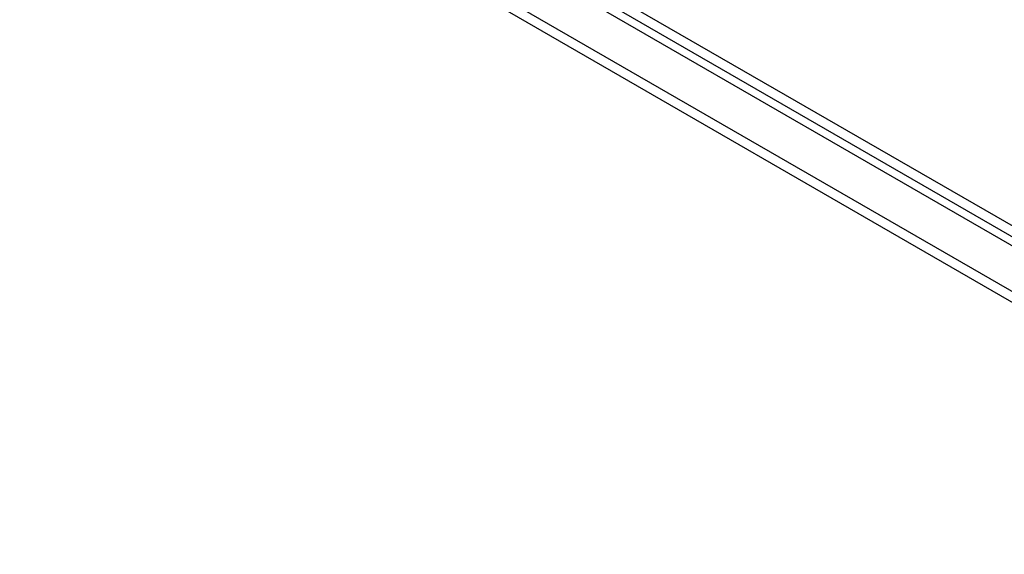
# Model space of a CAD drawing. Header units: inches. Extents: x 17 to 386, y 34 to 183.
# Tile 78 of 95: x 357 to 371, y 147 to 155. Entities that reach past the tile are written whole.
import ezdxf

# ---------------------------------------------------------------- set-up
doc = ezdxf.new("R2010")
doc.units = ezdxf.units.IN
doc.header["$MEASUREMENT"] = 0
doc.layers.add('Visible Edges(ANSI)', color=7, linetype='Continuous', lineweight=25)
doc.layers.add('Visible Tangent Edges(ANSI)', color=7, linetype='Continuous', lineweight=25)

msp = doc.modelspace()

# ---------------------------------------------------------------- linework, layer by layer
at = {"layer": 'Visible Edges(ANSI)'}
msp.add_line((327.91, 176.757), (378.542, 147.524), dxfattribs=at)
at = {"layer": 'Visible Tangent Edges(ANSI)'}
for p, q in [((378.813, 147.666), (328.041, 176.979)), ((327.971, 176.857), (378.743, 147.544)), ((327.319, 176.416), (377.952, 147.183)), ((377.882, 147.062), (327.249, 176.295))]:
    msp.add_line(p, q, dxfattribs=at)

doc.saveas('drawing.dxf')
